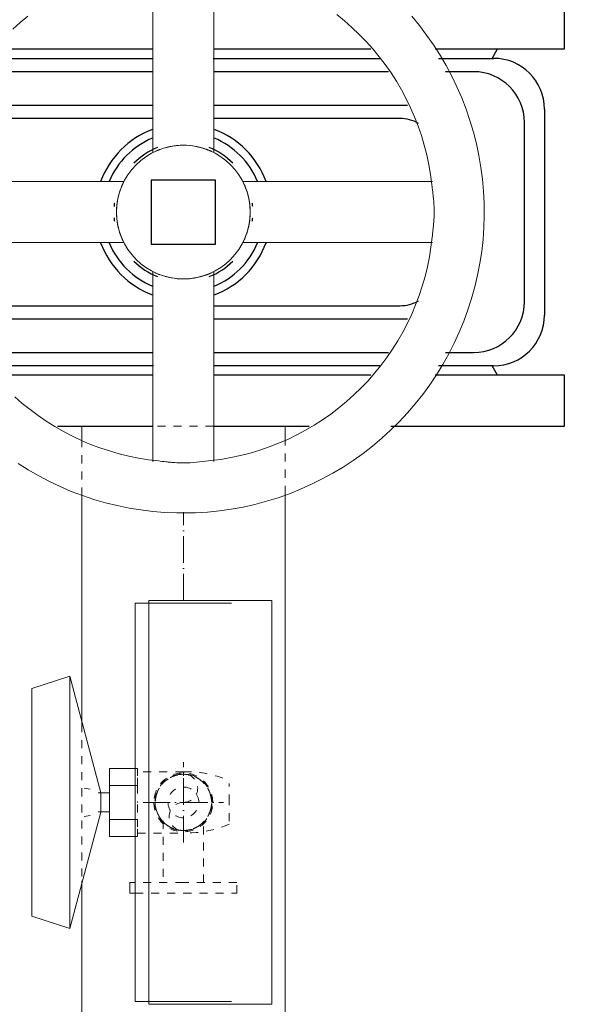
# Model space of a CAD drawing. Header units: millimetres. Extents: x 9824119 to 13672909, y -72394 to 462135.
# Tile 105 of 256: x 10118676 to 10118886, y -2098 to -1729. Entities that reach past the tile are written whole.
import ezdxf

# ---------------------------------------------------------------- set-up
doc = ezdxf.new("R2010")
doc.units = ezdxf.units.MM
doc.linetypes.add('ADSK_Осевая', pattern=[14, 10, -2, 0, -2])
doc.linetypes.add('ADSK_Скрыто', pattern=[6, 3, -3])
for name, color, linetype, lineweight in [('A-DETL-HDLN', 7, 'ADSK_Скрыто', 9), ('P-PIPE', 7, 'Continuous', 18), ('P-PIPE-CNTR', 7, 'ADSK_Осевая', 18)]:
    doc.layers.add(name, color=color, linetype=linetype, lineweight=lineweight)
doc.styles.add('ISOCPEUR', font='isocpeui.ttf')

# ---------------------------------------------------------------- blocks, each defined once
blk = doc.blocks.new('ROSMA_Manometr_PreciseMeasurements - 610-619660-В_Этаж 01_Отопление')
at = {"layer": 'P-PIPE', "color": 1, "true_color": 0xff0000}
for p, q in [((-75.5, 33), (-75.5, -13)), ((75.5, 33), (-75.5, 33)), ((75.5, -13), (75.5, 33)), ((-74.5, 18), (-74.5, -18)), ((74.5, -18), (74.5, 18)), ((-75.5, -13), (75.5, -13)), ((-74.5, -18), (74.5, -18))]:
    blk.add_line(p, q, dxfattribs=at)
blk = doc.blocks.new('ADSK_ЗадвижкаКлиновая_PN16 - DN65-V53-В_Этаж 01_Отопление')
at = {"layer": 'A-DETL-HDLN', "color": 1, "true_color": 0xff0000}
blk.add_open_spline([(93.01, -11.2), (93.02, -11.23), (93.04, -11.28), (93.09, -11.36), (93.15, -11.39), (93.19, -11.4)], degree=3, knots=[0.75, 0.75, 0.75, 0.75, 0.8125, 0.875, 1, 1, 1, 1], dxfattribs=at)
at = {"layer": 'P-PIPE', "color": 1, "lineweight": 30, "true_color": 0xff0000}
for p, q in [((-61, 142.5), (-80, 142.5)), ((-61, 94.19), (-61, 142.5)), ((80, 142.5), (61, 142.5)), ((61, 142.5), (61, 94.19)), ((80, 77.6), (80, 142.5)), ((-38.5, 135), (38.5, 135)), ((33.5, 127.5), (-33.5, 127.5)), ((-57.5, 115.48), (-61, 117.5)), ((-57.5, 95.41), (-57.5, 116)), ((61, 117.5), (57.5, 115.48)), ((57.5, 116), (57.5, 95.41)), ((-52.5, 108.5), (-52.5, 97.96)), ((52.5, 97.96), (52.5, 108.5)), ((-40, 11.4), (-40, 83.76)), ((-35, 81), (-35, 11.4)), ((35, 11.4), (35, 81)), ((40, 83.76), (40, 11.4)), ((-52.5, 76.75), (-52.5, 11.4)), ((52.5, 11.26), (52.5, 76.75)), ((-61, 11.39), (-61, 70.06)), ((-57.5, 11.2), (-57.5, 73.49)), ((57.5, 73.49), (57.5, 11.39)), ((61, 70.06), (61, 11.45)), ((80, 11.39), (80, 47.07)), ((12, 12), (-12, 12)), ((-12, 12), (-12, -12)), ((12, -12), (12, 12)), ((-61, -70.06), (-61, -11.45)), ((-57.5, -73.49), (-57.5, -11.39)), ((-52.5, -11.26), (-52.5, -76.75)), ((-40, -83.76), (-40, -11.4)), ((-35, -11.4), (-35, -81)), ((-12, -12), (12, -12)), ((35, -81), (35, -11.4)), ((40, -11.4), (40, -83.76)), ((52.5, -76.75), (52.5, -11.4)), ((57.5, -11.2), (57.5, -73.49)), ((61, -11.39), (61, -70.06)), ((80, -47.07), (80, -11.42))]:
    blk.add_line(p, q, dxfattribs=at)
at = {"layer": 'P-PIPE', "color": 1, "true_color": 0xff0000}
for p, q in [((-11.4, 93.19), (-11.4, 22.25)), ((11.4, 22.25), (11.4, 93.19)), ((-22.25, 11.4), (-93.19, 11.4)), ((93.19, 11.4), (22.25, 11.4)), ((-93.19, -11.4), (-22.25, -11.4)), ((22.25, -11.4), (93.19, -11.4)), ((-11.4, -22.25), (-11.4, -93.19)), ((11.4, -93.19), (11.4, -22.25))]:
    blk.add_line(p, q, dxfattribs=at)
at = {"layer": 'P-PIPE', "color": 1, "true_color": 0xff0000, "flags": 128}
for points in [[(112.5, 0), (112.41, 4.5), (112.14, 8.99), (111.69, 13.47), (111.06, 17.92), (110.26, 22.35), (109.28, 26.74), (108.12, 31.09), (106.79, 35.39), (105.29, 39.63), (103.62, 43.81), (101.78, 47.92), (99.79, 51.95), (97.63, 55.9), (95.32, 59.76), (92.85, 63.52), (90.24, 67.18), (87.48, 70.74), (84.58, 74.18), (81.54, 77.5), (78.38, 80.7), (75.09, 83.77), (71.68, 86.71), (68.15, 89.51), (64.52, 92.16), (60.78, 94.67), (56.95, 97.02), (53.02, 99.22), (49.01, 101.26), (44.93, 103.14), (40.77, 104.85), (36.54, 106.4), (32.26, 107.78), (27.92, 108.98), (23.54, 110.01), (19.12, 110.86), (14.67, 111.54), (10.2, 112.04), (5.71, 112.35), (1.21, 112.49), (-3.28, 112.45), (-7.78, 112.23), (-12.26, 111.83), (-16.72, 111.25), (-21.16, 110.49), (-25.56, 109.56), (-29.92, 108.45), (-34.23, 107.16), (-38.49, 105.71), (-42.69, 104.09), (-46.82, 102.3), (-50.87, 100.34), (-54.84, 98.23), (-58.73, 95.96), (-62.52, 93.53), (-66.21, 90.96), (-69.79, 88.24), (-73.26, 85.37)], [(-73.86, 57.33), (-71.51, 60.24), (-69.04, 63.05), (-66.47, 65.76), (-63.78, 68.37), (-61, 70.86), (-58.12, 73.24), (-55.14, 75.51), (-52.08, 77.65), (-48.93, 79.67), (-45.7, 81.57), (-42.41, 83.33), (-39.04, 84.96), (-35.61, 86.45), (-32.13, 87.81), (-28.59, 89.02), (-25.01, 90.09), (-21.38, 91.02), (-17.73, 91.8), (-14.04, 92.44), (-10.33, 92.93), (-9.34, 93.03)], [(9.34, 93.03), (13.05, 92.58), (16.74, 91.99), (20.41, 91.25), (24.04, 90.36), (27.64, 89.32), (31.19, 88.15), (34.69, 86.83), (38.13, 85.37), (41.51, 83.78), (44.83, 82.05), (48.08, 80.19), (51.24, 78.21), (54.33, 76.09), (57.33, 73.86), (60.24, 71.51), (63.05, 69.04), (65.76, 66.47), (68.37, 63.78), (70.86, 61), (73.24, 58.12), (75.51, 55.14), (77.65, 52.08), (79.67, 48.93), (81.57, 45.7), (83.33, 42.41), (84.96, 39.04), (86.45, 35.61), (87.81, 32.13), (89.02, 28.59), (90.09, 25.01), (91.02, 21.38), (91.8, 17.73), (92.44, 14.04), (92.93, 10.33), (93.03, 9.34)], [(94, -61.8), (96.4, -57.99), (98.64, -54.09), (100.73, -50.1), (102.65, -46.04), (104.41, -41.89), (106, -37.69), (107.42, -33.42), (108.67, -29.09), (109.75, -24.73), (110.65, -20.32), (111.37, -15.88), (111.92, -11.41), (112.29, -6.92), (112.47, -2.43), (112.5, 0)], [(-68.37, -63.78), (-70.86, -61), (-73.24, -58.12)], [(93.03, -9.34), (92.58, -13.05), (91.99, -16.74), (91.25, -20.41), (90.36, -24.04), (89.32, -27.64), (88.15, -31.19), (86.83, -34.69), (85.37, -38.13), (83.78, -41.51), (82.05, -44.83), (80.19, -48.08), (78.21, -51.24), (76.09, -54.33), (73.86, -57.33), (71.51, -60.24), (69.04, -63.05)]]:
    blk.add_lwpolyline(points, dxfattribs=at)
at = {"layer": 'P-PIPE', "color": 1, "lineweight": 30, "true_color": 0xff0000}
for centre, radius, start, end in [((-38.5, 116), 19, 90, 180), ((38.5, 116), 19, 0, 90), ((-33.5, 108.5), 19, 90, 180), ((33.5, 108.5), 19, 0, 90), ((-21, 81), 14, 150.5456, 180), ((21, 81), 14, 360, 29.4544), ((0, 0), 33, 110.3882, 159.6118), ((0, 0), 33, 20.3882, 69.6118), ((0, 0), 30, 112.5367, 157.4633), ((0, 0), 26, 94.6377, 97.5142), ((0, 0), 26, 82.4861, 85.3623), ((0, 0), 30, 22.5367, 67.4633), ((0, 0), 26, 134.7043, 158.1486), ((0, 0), 26, 21.8514, 45.2957), ((0, 0), 26, 201.8514, 225.2957), ((0, 0), 26, 314.7043, 338.1486), ((0, 0), 33, 200.3882, 249.6118), ((0, 0), 30, 202.5367, 247.4633), ((0, 0), 33, 290.3882, 339.6118), ((0, 0), 30, 292.5367, 337.4633), ((0, 0), 26, 262.4858, 265.3623), ((0, 0), 26, 274.6377, 277.5139)]:
    blk.add_arc(centre, radius, start, end, dxfattribs=at)
at = {"layer": 'P-PIPE', "color": 1, "true_color": 0xff0000}
for start, end in [(360, 180), (180, 360)]:
    blk.add_arc((0, 0), 25, start, end, dxfattribs=at)
for points, knots in [([(-9.34, 93.03), (-8.8, 93.09), (-7.68, 93.22), (-5.31, 93.5), (-2.25, 93.75), (0.51, 93.78), (2.46, 93.71), (3.92, 93.61), (5.36, 93.48), (7.19, 93.28), (8.5, 93.12), (9.34, 93.03)], [0, 0, 0, 0, 0.1, 0.2, 0.4, 0.55, 0.625, 0.7, 0.775, 0.85, 1, 1, 1, 1]), ([(-4.79, 24.54), (-5.1, 24.48), (-5.78, 24.33), (-6.61, 24.12), (-7.2, 23.94), (-7.53, 23.84), (-8.04, 23.68), (-8.8, 23.41), (-9.49, 23.13), (-9.89, 22.96), (-10.13, 22.86), (-10.52, 22.68), (-10.99, 22.46), (-11.28, 22.31), (-11.4, 22.25)], [0.6728996, 0.6728996, 0.6728996, 0.6728996, 0.7083333, 0.75, 0.7708333, 0.78125, 0.7916667, 0.8333333, 0.875, 0.8854167, 0.8958333, 0.9166667, 0.9583333, 1, 1, 1, 1]), ([(11.4, 22.25), (11.32, 22.29), (11.14, 22.38), (10.81, 22.54), (10.49, 22.69), (10.2, 22.83), (9.97, 22.93), (9.71, 23.04), (9.34, 23.19), (8.83, 23.39), (8.28, 23.59), (7.89, 23.72), (7.66, 23.8), (7.44, 23.87), (7.16, 23.95), (6.69, 24.09), (6.09, 24.25), (5.35, 24.42), (3.87, 24.73), (1.55, 25.02), (-1.06, 25.02), (-3.12, 24.82), (-4.13, 24.66), (-4.63, 24.57)], [0, 0, 0, 0, 0.0277778, 0.0555556, 0.0833333, 0.0972222, 0.1111111, 0.125, 0.1388889, 0.1666667, 0.1944444, 0.2083333, 0.2152778, 0.2222222, 0.2361111, 0.25, 0.2777778, 0.3055556, 0.3333333, 0.4444444, 0.5555556, 0.6111111, 0.6666667, 0.6666667, 0.6666667, 0.6666667]), ([(-22.7, 10.48), (-22.72, 10.42), (-22.77, 10.31), (-22.89, 10.06), (-23.04, 9.72), (-23.19, 9.34), (-23.31, 9.04), (-23.4, 8.81), (-23.48, 8.57), (-23.6, 8.25), (-23.74, 7.83), (-23.91, 7.31), (-24.11, 6.61), (-24.35, 5.72), (-24.81, 3.51), (-25, 1.58), (-25, 0)], [0.1666667, 0.1666667, 0.1666667, 0.1666667, 0.1875, 0.2083333, 0.25, 0.2916667, 0.3125, 0.3333333, 0.3541667, 0.375, 0.4166667, 0.4583333, 0.5, 0.5833333, 0.6666667, 1, 1, 1, 1]), ([(25, 0), (25, 0.79), (24.92, 2.36), (24.66, 4.25), (24.35, 5.72), (24.11, 6.61), (23.91, 7.31), (23.74, 7.83), (23.6, 8.25), (23.48, 8.57), (23.4, 8.81), (23.31, 9.04), (23.19, 9.34), (23.04, 9.72), (22.89, 10.06), (22.77, 10.31), (22.72, 10.42), (22.7, 10.48)], [0, 0, 0, 0, 0.1666667, 0.3333333, 0.4166667, 0.5, 0.5416667, 0.5833333, 0.625, 0.6458333, 0.6666667, 0.6875, 0.7083333, 0.75, 0.7916667, 0.8125, 0.8333333, 0.8333333, 0.8333333, 0.8333333]), ([(24.06, -6.78), (24.16, -6.43), (24.35, -5.72), (24.81, -3.51), (25, -1.58), (25, 0)], [0.5, 0.5, 0.5, 0.5, 0.5833333, 0.6666667, 1, 1, 1, 1]), ([(93.76, 0), (93.76, -1.09), (93.71, -2.7), (93.53, -4.86), (93.31, -6.97), (93.13, -8.41), (93.03, -9.34)], [0, 0, 0, 0, 0.333333, 0.5, 0.666667, 1, 1, 1, 1]), ([(-25, 0), (-25, -0.79), (-24.92, -2.36), (-24.66, -4.25), (-24.35, -5.72), (-24.16, -6.43), (-24.06, -6.78)], [0, 0, 0, 0, 0.1666667, 0.3333333, 0.4166667, 0.5, 0.5, 0.5, 0.5]), ([(-23.4, -8.81), (-23.37, -8.88), (-23.31, -9.04), (-23.19, -9.34), (-23.04, -9.72), (-22.89, -10.06), (-22.77, -10.31), (-22.72, -10.42), (-22.7, -10.48)], [0.6666667, 0.6666667, 0.6666667, 0.6666667, 0.6875, 0.7083333, 0.75, 0.7916667, 0.8125, 0.8333333, 0.8333333, 0.8333333, 0.8333333]), ([(22.7, -10.48), (22.72, -10.42), (22.77, -10.31), (22.89, -10.06), (23.04, -9.72), (23.19, -9.34), (23.31, -9.04), (23.37, -8.88), (23.4, -8.81)], [0.1666667, 0.1666667, 0.1666667, 0.1666667, 0.1875, 0.2083333, 0.25, 0.2916667, 0.3125, 0.3333333, 0.3333333, 0.3333333, 0.3333333]), ([(93.01, -11.2), (93.02, -11.23), (93.04, -11.28), (93.09, -11.36), (93.15, -11.39), (93.19, -11.4)], [0.75, 0.75, 0.75, 0.75, 0.8125, 0.875, 1, 1, 1, 1]), ([(-11.4, -22.25), (-11.32, -22.29), (-11.14, -22.38), (-10.81, -22.54), (-10.48, -22.7), (-10.22, -22.82), (-10.07, -22.88), (-9.91, -22.95), (-9.69, -23.05), (-9.31, -23.2), (-8.79, -23.41), (-8.24, -23.61), (-7.84, -23.74), (-7.62, -23.81), (-7.4, -23.88), (-7.12, -23.97), (-6.66, -24.1), (-6.08, -24.25), (-5.41, -24.41), (-4.98, -24.5), (-4.79, -24.54)], [0, 0, 0, 0, 0.0277778, 0.0555556, 0.0833333, 0.0972222, 0.1041667, 0.1111111, 0.125, 0.1388889, 0.1666667, 0.1944444, 0.2083333, 0.2152778, 0.2222222, 0.2361111, 0.25, 0.2777778, 0.3055556, 0.3271004, 0.3271004, 0.3271004, 0.3271004]), ([(-4.63, -24.57), (-3.64, -24.75), (-1.58, -25.02), (1.03, -25.02), (3.1, -24.82), (4.49, -24.61), (5.73, -24.34), (6.64, -24.11), (7.25, -23.93), (7.58, -23.82), (8.08, -23.66), (8.84, -23.39), (9.52, -23.12), (9.9, -22.95), (10.14, -22.85), (10.53, -22.68), (11, -22.45), (11.28, -22.31), (11.4, -22.25)], [0.3333333, 0.3333333, 0.3333333, 0.3333333, 0.4444444, 0.5555556, 0.6111111, 0.6666667, 0.7083333, 0.75, 0.7708333, 0.78125, 0.7916667, 0.8333333, 0.875, 0.8854167, 0.8958333, 0.9166667, 0.9583333, 1, 1, 1, 1])]:
    blk.add_open_spline(points, degree=3, knots=knots, dxfattribs=at)
blk.add_open_spline([(93.03, 9.34), (93.17, 7.93), (93.58, 4.98), (93.77, 1.71), (93.76, 0)], degree=3, dxfattribs=at)
blk = doc.blocks.new('Three_way_tap-Caleffi-690 - 1_2_-V55-В_Этаж 01_Отопление')
at = {"layer": 'A-DETL-HDLN', "color": 1, "true_color": 0xff0000}
for p, q in [((27996.29, -12709.58), (27997.1, -12709.58)), ((27997.1, -12709.58), (27997.1, -12712.36)), ((28014.22, -12710.82), (27997.1, -12710.82)), ((28014.22, -12710.82), (28014.22, -12712.36)), ((27996.29, -12715.93), (27997.1, -12715.93)), ((27997.1, -12713.16), (27997.1, -12715.93)), ((27997.1, -12715.93), (27997.1, -12722.29)), ((28031.33, -12722.29), (28031.33, -12715.26)), ((27997.1, -12723.09), (27997.1, -12728.64)), ((28031.33, -12729.31), (28031.33, -12722.29)), ((27996.29, -12728.64), (27997.1, -12728.64)), ((27997.1, -12728.64), (27997.1, -12731.41)), ((28006.72, -12729.15), (28006.72, -12752.29)), ((28021.72, -12752.29), (28021.72, -12730.47)), ((27997.1, -12733.75), (27997.1, -12732.22)), ((27997.1, -12732.22), (27997.1, -12734.99)), ((27997.1, -12733.75), (28014.22, -12733.75)), ((27996.29, -12734.99), (27997.1, -12734.99)), ((28014.22, -12752.29), (27996.13, -12752.29)), ((28034.22, -12752.29), (28014.22, -12752.29)), ((28034.22, -12756.29), (28034.22, -12752.29)), ((27996.13, -12756.29), (28014.22, -12756.29)), ((28014.22, -12756.29), (28034.22, -12756.29))]:
    blk.add_line(p, q, dxfattribs=at)
at = {"layer": 'A-DETL-HDLN', "color": 1, "true_color": 0xff0000, "flags": 128}
for points in [[(28014.22, -12710.82), (28015.82, -12710.81), (28017.41, -12710.86), (28019.01, -12710.98), (28020.6, -12711.16), (28022.18, -12711.41), (28023.75, -12711.72), (28025.31, -12712.09), (28026.85, -12712.52), (28028.37, -12713.01), (28029.87, -12713.57), (28031.33, -12714.18)], [(28031.33, -12730.4), (28029.85, -12731.01), (28028.35, -12731.56), (28026.83, -12732.06), (28025.29, -12732.49), (28023.73, -12732.86), (28022.16, -12733.17), (28020.58, -12733.41), (28018.99, -12733.59), (28017.39, -12733.71), (28015.8, -12733.76), (28014.22, -12733.75)]]:
    blk.add_lwpolyline(points, dxfattribs=at)
at = {"layer": 'A-DETL-HDLN', "color": 1, "true_color": 0xff0000}
for radius, start, end in [(11, 0, 180), (5.75, 0, 180), (11, 180, 0), (5.75, 180, 0)]:
    blk.add_arc((28014.22, -12722.29), radius, start, end, dxfattribs=at)
at = {"layer": 'P-PIPE', "color": 1, "lineweight": 9, "true_color": 0xff0000}
for p, q in [((27971.77, -12675.09), (27957.5, -12679.73)), ((27983.3, -12718.66), (27971.77, -12675.09)), ((27971.77, -12675.09), (27971.77, -12722.29)), ((27957.5, -12679.73), (27957.5, -12722.29)), ((27986.6, -12715.93), (27986.6, -12709.58)), ((27986.6, -12709.58), (27996.24, -12709.58)), ((27986.6, -12728.64), (27986.6, -12715.93)), ((27986.6, -12715.93), (27996.24, -12715.93)), ((27979.35, -12717.36), (27977.09, -12716.95)), ((27986.6, -12718.75), (27982.38, -12718.75)), ((27983.3, -12722.29), (27983.3, -12718.66)), ((27957.5, -12722.29), (27957.5, -12764.84)), ((27971.77, -12722.29), (27971.77, -12769.48)), ((27983.3, -12725.91), (27983.3, -12722.29)), ((27971.77, -12769.48), (27983.3, -12725.91)), ((27982.38, -12725.82), (27986.6, -12725.82)), ((27977.09, -12727.62), (27979.35, -12727.21)), ((27986.6, -12734.99), (27986.6, -12728.64)), ((27986.6, -12728.64), (27996.24, -12728.64)), ((27986.6, -12734.99), (27996.24, -12734.99)), ((27994.22, -12752.29), (27994.22, -12756.29)), ((27996.1, -12752.29), (27994.22, -12752.29)), ((27994.22, -12756.29), (27996.1, -12756.29)), ((27957.5, -12764.84), (27971.77, -12769.48))]:
    blk.add_line(p, q, dxfattribs=at)
blk = doc.blocks.new('ADSK_СтальСварка_Врезка - Врезка стальная-619919-В_Этаж 01_Отопление')
at = {"layer": 'A-DETL-HDLN', "color": 1, "true_color": 0xff0000}
for p, q in [((28014.25, -12711.79), (28014.25, -12711.79)), ((28014.25, -12732.79), (28014.25, -12732.79))]:
    blk.add_line(p, q, dxfattribs=at)
for start_param, end_param in [(0, 3.141593), (3.141593, 6.283185)]:
    blk.add_ellipse((28014.25, -12722.29), major_axis=(0, 10.5), ratio=1, start_param=start_param, end_param=end_param, dxfattribs=at)

msp = doc.modelspace()

# ---------------------------------------------------------------- linework, layer by layer
at = {"layer": 'A-DETL-HDLN', "color": 1, "true_color": 0xff0000}
for p, q in [((10118747.99, -1881.32), (10118725.4, -1881.32)), ((10118698.71, -1886.26), (10118698.71, -1906.62)), ((10118774.71, -1906.62), (10118774.71, -1886.26)), ((10118698.71, -1992.77), (10118698.71, -2051.28))]:
    msp.add_line(p, q, dxfattribs=at)
for centre, radius, start, end in [((10118736.74, -2022.03), 10.65, 0, 180), ((10118736.74, -2022.03), 10.65, 0, 180), ((10118736.74, -2016.7), 5.33, 270, 90), ((10118736.74, -2016.7), 5.33, 270, 90), ((10118736.74, -2022.03), 10.65, 180, 0), ((10118736.74, -2022.03), 10.65, 180, 0), ((10118736.74, -2027.35), 5.33, 90, 270), ((10118736.74, -2027.35), 5.33, 90, 270)]:
    msp.add_arc(centre, radius, start, end, dxfattribs=at)
for points, knots in [([(10118731.83, -2012.75), (10118731.98, -2012.67), (10118732.41, -2012.45), (10118733.42, -2012.04), (10118734.9, -2011.64), (10118736.13, -2011.53), (10118736.74, -2011.53)], [0.8452643, 0.8452643, 0.8452643, 0.8452643, 0.8611111, 0.8888889, 0.9444444, 1, 1, 1, 1]), ([(10118726.77, -2018.75), (10118726.81, -2018.64), (10118726.94, -2018.24), (10118727.22, -2017.57), (10118727.5, -2017.03), (10118727.66, -2016.77)], [0.60080527, 0.60080527, 0.60080527, 0.60080527, 0.61111111, 0.63888889, 0.66666667, 0.66666667, 0.66666667, 0.66666667]), ([(10118726.26, -2021.41), (10118726.29, -2021), (10118726.39, -2020.14), (10118726.59, -2019.3), (10118726.73, -2018.86)], [0.51853526, 0.51853526, 0.51853526, 0.51853526, 0.55555556, 0.59720217, 0.59720217, 0.59720217, 0.59720217]), ([(10118747.24, -2021.64), (10118747.22, -2021.16), (10118747.13, -2020.37), (10118746.91, -2019.38), (10118746.76, -2018.88), (10118746.69, -2018.67)], [-0.48848042, -0.48848042, -0.48848042, -0.48848042, -0.44444444, -0.41666667, -0.39666589, -0.39666589, -0.39666589, -0.39666589]), ([(10118746.88, -2024.75), (10118746.96, -2024.46), (10118747.14, -2023.69), (10118747.22, -2022.9), (10118747.24, -2022.41)], [-0.58333333, -0.58333333, -0.58333333, -0.58333333, -0.55555556, -0.51159509, -0.51159509, -0.51159509, -0.51159509]), ([(10118728.85, -2028.95), (10118728.8, -2028.9), (10118728.55, -2028.61), (10118728.14, -2028.06), (10118727.64, -2027.29), (10118727.22, -2026.48), (10118726.96, -2025.85), (10118726.83, -2025.48), (10118726.8, -2025.41)], [0.2707764, 0.2707764, 0.2707764, 0.2707764, 0.2777778, 0.3055556, 0.3333333, 0.3611111, 0.3888889, 0.3958557, 0.3958557, 0.3958557, 0.3958557]), ([(10118745.83, -2027.29), (10118745.98, -2027.02), (10118746.27, -2026.48), (10118746.53, -2025.84), (10118746.66, -2025.47), (10118746.69, -2025.39)], [-0.66666667, -0.66666667, -0.66666667, -0.66666667, -0.63888889, -0.61111111, -0.6033769, -0.6033769, -0.6033769, -0.6033769]), ([(10118736.74, -2032.53), (10118736.13, -2032.53), (10118735.44, -2032.47), (10118734.76, -2032.34), (10118734.69, -2032.33)], [0, 0, 0, 0, 0.05555556, 0.06234552, 0.06234552, 0.06234552, 0.06234552]), ([(10118736.74, -2032.53), (10118737.36, -2032.53), (10118738.05, -2032.47), (10118738.72, -2032.34), (10118738.8, -2032.33)], [-1, -1, -1, -1, -0.94444444, -0.93765877, -0.93765877, -0.93765877, -0.93765877])]:
    msp.add_open_spline(points, degree=3, knots=knots, dxfattribs=at)
for points in [[(10118743.49, -2013.99), (10118743.26, -2013.79), (10118742.78, -2013.42), (10118742.01, -2012.93), (10118741.2, -2012.5), (10118740.63, -2012.27), (10118740.35, -2012.17)], [(10118746.61, -2018.42), (10118746.5, -2018.14), (10118746.27, -2017.57), (10118745.98, -2017.03), (10118745.83, -2016.77)], [(10118733.14, -2031.89), (10118732.85, -2031.79), (10118732.29, -2031.55), (10118731.48, -2031.13), (10118730.71, -2030.63), (10118730.22, -2030.26), (10118729.99, -2030.07)], [(10118740.35, -2031.89), (10118740.63, -2031.79), (10118741.2, -2031.55), (10118742.01, -2031.13), (10118742.78, -2030.63), (10118743.27, -2030.26), (10118743.5, -2030.07)]]:
    msp.add_open_spline(points, degree=3, dxfattribs=at)
at = {"layer": 'P-PIPE', "color": 1, "true_color": 0xff0000}
for p, q in [((10118698.71, -1881.32), (10118698.71, -1886.21)), ((10118774.71, -1886.21), (10118774.71, -1881.32)), ((10118698.71, -1906.67), (10118698.71, -1992.72)), ((10118774.71, -2152.33), (10118774.71, -1906.67)), ((10118698.71, -2051.33), (10118698.71, -2142.65))]:
    msp.add_line(p, q, dxfattribs=at)
at = {"layer": 'P-PIPE-CNTR', "color": 1, "true_color": 0xff0000}
for p, q in [((10118736.71, -1946.53), (10118736.71, -1913.55)), ((10118736.74, -2037.03), (10118736.74, -2007.03)), ((10118736.74, -2037.03), (10118736.74, -2007.03)), ((10118721.74, -2022.03), (10118751.74, -2022.03)), ((10118721.74, -2022.03), (10118751.74, -2022.03)), ((10118736.74, -2022.03), (10118736.74, -2022.03))]:
    msp.add_line(p, q, dxfattribs=at)

# ---------------------------------------------------------------- block references
at = {"layer": 'A-DETL-HDLN', "color": 1, "true_color": 0xff0000, "rotation": 269.9999999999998}
msp.add_blockref('ADSK_ЗадвижкаКлиновая_PN16 - DN65-V53-В_Этаж 01_Отопление', (10118736.71, -1801.32), dxfattribs=at)
at = {"layer": 'A-DETL-HDLN', "color": 1, "true_color": 0xff0000}
for name in ['Three_way_tap-Caleffi-690 - 1_2_-V55-В_Этаж 01_Отопление', 'ADSK_СтальСварка_Врезка - Врезка стальная-619919-В_Этаж 01_Отопление']:
    msp.add_blockref(name, (10090722.49, 10700.26), dxfattribs=at)
at = {"layer": 'P-PIPE', "color": 1, "true_color": 0xff0000, "rotation": 270.0000000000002}
msp.add_blockref('ROSMA_Manometr_PreciseMeasurements - 610-619660-В_Этаж 01_Отопление', (10118736.74, -2022.03), dxfattribs=at)

# ---------------------------------------------------------------- texts
at = {"char_height": 300, "attachment_point": 1, "style": 'ISOCPEUR'}
for s, insert, width in [('\\pi13638.10589;{\\fISOCPEUR|b0|i0|c204|p34;\\H1.66667x;\\L\\C7;\\P\\pi10874.35036;\\H1.1x;Общие указания\\l\\P\\pi13638.10589;\\P\\pi-900,l1200,t1200;\\H0.72727x;1.^IПроект выполнен на основании задания заказчика и задания на проектирование архитектурно-строительных чертежей.\\P2.^IПроект соответствует действующим нормам :\\P\\pl900,t900;\\fSymbol|b0|i0|c2|p18;·^I\\fISOCPEUR|b0|i0|c204|p34;КМК 2. 04.05-97* "Отопление, вентиляция и кондиционирование воздуха".\\P\\fSymbol|b0|i0|c2|p18;·^I\\fISOCPEUR|b0|i0|c204|p34;ШНК 2.08.02-09* "Общественные здания и сооружение" \\P\\fSymbol|b0|i0|c2|p18;·^I\\fISOCPEUR|b0|i0|c204|p34;КМК 2.01.01-94 "Климатические и физико-геологические данные для проектирования".\\P\\fSymbol|b0|i0|c2|p18;·^I\\fISOCPEUR|b0|i0|c204|p34;КМК 2.01.04-97* "Строительная теплотехника".\\P\\fSymbol|b0|i0|c2|p18;·^I\\fISOCPEUR|b0|i0|c204|p34;ГОСТ 21.602-2003 "Правила выполнения рабочей документации отопления, вентиляции и кондиционирования".\\P\\fSymbol|b0|i0|c2|p18;·^I\\fISOCPEUR|b0|i0|c204|p34;ШНК \\fISOCPEUR|b0|i0|c186|p34;2.01.02-04\\fISOCPEUR|b0|i0|c204|p34; - \\fISOCPEUR|b0|i0|c186|p34;"\\fISOCPEUR|b0|i0|c204|p34;Пожарная безопасность зданий и сооружений\\fISOCPEUR|b0|i0|c186|p34;"\\fISOCPEUR|b0|i0|c204|p34;;\\P\\pl1200,t1200;3.^I  Расчетные параметры наружного воздуха для проектирования отопления, вентиляции и кондиционирования воздуха приняты по КМК 2.01.01-94.\\P\\pi-300,l300,tz;      Для проектирования отопления, вентиляции и кондиционирования воздуха: \\P\\pl1500,t1500;-^IХолодный  период  года Тн\\fISOCPEUR|b0|i0|c186|p34;=-14.0°C\\fISOCPEUR|b0|i0|c204|p34;; I=-12,4 кДж/кг (Парам. Б);\\P-^IТеплый  период  года Тн=33°C; I=55,7 кДж/кг  (Парам. А);\\P-^IТеплый  период  года Тн=37,5°C; I=65,2 кДж/кг (Парам. Б);\\P-^IСкорость ветра  - V=1,6 м/сек - холодный период;\\P-^IСкорость ветра  - V=1,9 м/сек - теплый  период;\\P-^IПродолжительность отопительного периода  Zот.пер.=129суток;\\P-^IСредняя температура отопительного периода  tот.пер.=2,7°C;\\P-^IБарометрическое давление в районе строительства Рбар=950 Гпа.\\P\\pi600,l0,tz;\\P\\pi11458.1097;\\LТЕПЛОСНАБЖЕНИЕ\\P\\pi13638.10589;\\l\\P\\pi0;\\C0;В качестве источника тепла выбран установленный во дворе здания тепловой насос, рассчитанный на работу в температурном режиме 40–30 °C.^J^JСистема отопления спроектирована как двухтрубная, в ней используются напольный фанкойл.\\P^JОсновным источником тепла является тепловой насос. \\P^JОсновное охлаждение осуществляется с помощью\\Pтепловых насосов. Для отвода конденсата, образующегося в фанкойлах, предусмотрены дренажные трубы. Основные водосточные и обратные трубы выполнены из полипропилена. \\P\\pi600;^JОсновные подающие и обратные трубы выполнены из полипропилена. Слив воды из системы осуществляется через регулировочный узел. Для снижения теплопотерь через трубы выполнены работы по теплоизоляции.\\C7; \\P\\pi12278.10827;\\LОТОПЛЕНИЕ\\l\\P\\pi0;  Для достижения  комфортных условий в зимнее время и компенсации теплопотерь в помещениях установлены \\C0;фанкойл\\C7;ы обеспечивающие в помещениях нормируемую температуру воздуха:\\P\\pi-300,l1500,t1500;-^IКабинет врача +20°C.\\P-^IЗал       +22°C.\\P-^IФизиотерапия     +21°C.\\P\\pi0,l0,tz;   На каждом приборе предусматривается устанавка термостатического клапана и запорного крана. Рекомендуется применить трубопроводы стабильные полипропиленовые. Система теплоснабжения \\C0;фанкойл\\C7;ов двухтрубная с принудительной циркуляцией, горизонтальная. Удаление воздуха осуществляется из воздухоспускных кранов установленных в \\C0;фанкойл\\C7;ах. Все монтажные и наладочные работы проводить в соответствии с нормативными документами и инструкциям фирм-изготовителя.}', (9986122.19, 27067.08), 27276.2118), ('{\\fISOCPEUR|b0|i0|c204|p34;\\C7;^I\\A1;\\L\\P\\pi10515.36534;\\H1.33333x;ВЕНТИЛЯЦИЯ\\P\\pi0;\\l^IВ здании предусмотрена приточно-вытяжная вентиляция с естественным и \\Pмеханическим побуждением, для функционально различных и конструктивно раздельных групп \\Pпомещений.   ^I  \\P^IТакже предусматривается естественная вентиляция с удалением и поступлением воздуха через окна и двери.\\P^IУдаление воздуха из помещений производится с помощью вытяжных решеток.\\P^IМатериал воздуховодов - тонколистовая оцинкованная сталь по ГОСТ 14918-80.\\P^IВоздуховоды систем вытяжной вентиляции выполняются класса "Н" (нормально плотный).\\P^IМонтаж систем вентиляции выполнить в соответствии с \\A0;КМК 3.05.01.-9\\A1;7\\P\\A0;\\L\\P\\pi12075.36144;\\P\\pi7995.37164;ПРИМЕЧАНИЯ (ТЕПЛОСНАБЖЕНИЕ)\\P\\pi-900,l900,t900;\\l1.^IЧертеж читать совместно со спецификацией и с другими разделами проекта.\\P2.^IМонтаж оборудования и трубопроводов производить в соответствии с местными \\P\\pi0;действующими нормами и правилами, и требованиями завода-изготовителя оборудования.\\P\\pi-900;3.^IТрубопроводы системы теплоснабжения радиаторов приняты полипропиленовыми.\\P4.^IНа планах и схемах указаны наружный диаметр и толщина стенки полипропиленовых \\P\\pi0;трубопроводов.\\P\\pi-900;5.^IПриборы и трубопроводы нанесены условно.\\P6.^IУклон трубопроводов выполнить согласно схемам в сторону ближайшего вертикального \\P\\pi0;стояка.\\P\\pi-900;7.^IВсе отметки указаны от уровня пола этажа. \\P8.^IКрепить трубу в штробе каждые 2 метра.\\P9.^IТрубопроводы отопления, прокладываемые в полу покрыть трубчатой тепловой изоляцией \\P\\pi0;из вспученного полителена "Isocom" толщиной 9 мм.\\P\\pi-900;10.^IДиаметры запорно-регулирующей арматуры и фильтров соответствуют диаметру \\P\\pi0;трубопроводов, если не указано иное.\\P\\pi3390,l600,tz;\\P\\pi5455.37799,l0;\\LПРИМЕЧАНИЯ (ВЕНТИЛЯЦИЯ И КОНДИЦИОНИРОВАНИЕ)\\l\\P\\pi-900,l900,t900;1.^IВентиляционные системы показаны условно.\\P2.^IЧертеж читать совместно со спецификацией и остальными разделами проекта \\P3.^IВсе неплотности при пересечении инженерными коммуникациями огнестойких стен, \\P\\pi0;перекрытий и перегородок заделать материалами, соответствующими по степени \\Pогнестойкости пересекаемым ограждениям.\\P\\pi-900;4.^IВ сан-узлах двери не оборудованные переточными решетками, предусмотреть с \\P\\pi0;подрезкой дверного полотна, высота щели не менее 20 мм. Если конструкция дверей не \\Pпозволяет предусмотреть щели в нижней части, то необходимо выполнить установку \\Pжалюзийной решетки в нижней половине двери.\\P\\pi-900;5.^IРазместить все приборы для измерения температуры, давления и скорости потока в \\P\\pi0;доступных местах с прямыми секциями труб или воздуховодов наверху или внизу, \\Pсогласно рекомендациям завода изготовителя для точности показаний.\\P\\pi-900;6.^IУстановить расположение диффузоров, отдушин и вентиляционных решеток согласно \\P\\pi0;архитектурным планам потолка, освещения и другим деталям/узлам потолка и \\Pвыполнить незначительные изменения для обеспечения соответствия.\\P\\pi-900;7.^IМонтаж оборудования выполнить в соответствии с местными нормами и правилами, а \\P\\pi0;так же требованиями завода-изготовителя оборудования \\P\\pi-900;8.^IВсе отметки оборудований даны от пола этажа.\\P}', (10015733.61, 26003.42), 24350.7239)]:
    msp.add_mtext(s, dxfattribs=dict(at, insert=insert, width=width))

doc.saveas('drawing.dxf')
